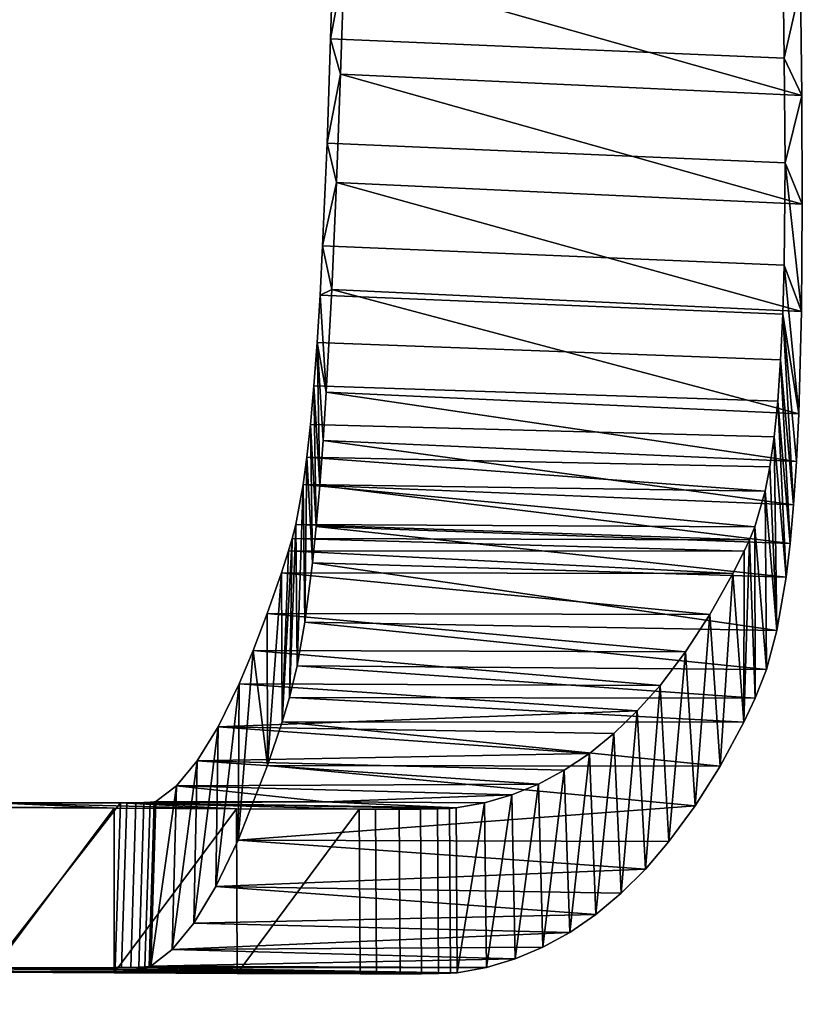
# Model space of a CAD drawing. Header units: millimetres. Extents: x -290 to 290, y -257 to 271.
# Tile 69 of 90: x 224 to 290, y -162 to -79. Entities that reach past the tile are written whole.
import ezdxf

# ---------------------------------------------------------------- set-up
doc = ezdxf.new("R2010")
doc.units = ezdxf.units.MM
doc.layers.add('nozky', color=250, linetype='Continuous')
doc.layers.add('podrucky', color=251, linetype='Continuous')

msp = doc.modelspace()

# ---------------------------------------------------------------- meshes
at = {"layer": 'nozky'}
mesh = msp.add_polyface(dxfattribs=at)
corners = [(237, 225.427), (239.164, 225.298, 3), (237, 225.082, 3), (239.164, 225.644), (241.223, 225.93, 3), (234.836, 225.298, 3), (234.836, 225.644), (232.777, 225.93, 3), (230.882, 226.953, 3), (232.777, 226.276), (241.223, 226.276), (243.118, 226.953, 3), (243.118, 227.298), (230.882, 227.298), (241.223, 226.276), (239.164, 225.644), (234.836, 225.644), (237, 225.427), (243.118, 227.298), (232.777, 226.276), (196.793, -226.481), (195.772, -228.451), (195.772, -228.451, 3), (196.793, -226.481, 3), (199.981, -223.293), (198.222, -224.722), (198.222, -224.722, 3), (199.981, -223.293, 3), (203.998, -221.684), (201.951, -222.272), (201.951, -222.272, 3), (203.998, -221.684, 3), (208.002, -221.684), (206, -221.5), (206, -221.5, 3), (208.002, -221.684, 3), (212.019, -223.293), (210.049, -222.272), (210.049, -222.272, 3), (212.019, -223.293, 3), (215.207, -226.481), (213.778, -224.722), (213.778, -224.722, 3), (215.207, -226.481, 3), (216.228, -228.451), (216.228, -228.451, 3), (215.207, -226.481), (216.228, -228.451), (216.816, -230.498), (210.049, -222.272), (213.778, -224.722), (201.951, -222.272), (212.019, -223.293), (208.002, -221.684), (203.998, -221.684), (206, -221.5), (198.222, -224.722), (199.981, -223.293), (195.772, -228.451), (195.184, -230.498), (196.793, -226.481)]
mesh.append_faces([[corners[k] for k in face] for face in [(0, 1, 2, 2), (3, 4, 1, 1), (0, 2, 5, 5), (6, 5, 7, 7), (8, 9, 7, 7), (4, 10, 11, 11), (1, 0, 3, 3), (12, 11, 10, 10), (3, 10, 4, 4), (7, 9, 6, 6), (8, 13, 9, 9), (5, 6, 0, 0), (14, 15, 16, 16), (15, 17, 16, 16), (18, 14, 19, 19), (19, 14, 16, 16), (20, 21, 22, 23), (24, 25, 26, 27), (28, 29, 30, 31), (29, 24, 27, 30), (25, 20, 23, 26), (32, 33, 34, 35), (36, 37, 38, 39), (37, 32, 35, 38), (40, 41, 42, 43), (44, 40, 43, 45), (41, 36, 39, 42), (33, 28, 31, 34), (46, 47, 48, 48), (49, 50, 46, 46), (49, 46, 51, 51), (49, 52, 50, 50), (51, 53, 49, 49), (54, 55, 53, 53), (51, 56, 57, 57), (56, 51, 58, 58), (58, 51, 59, 59), (60, 56, 58, 58), (54, 53, 51, 51)]])
at = {"layer": 'podrucky'}
mesh = msp.add_polyface(dxfattribs=at)
corners = [(288.903, -82.084, 640.767), (250.349, -80.464, 637.494), (250.492, -76.039, 637.411), (288.837, -77.631, 640.649), (288.309, -47.961, 639.723), (251.401, -47.567, 636.747), (251.882, -32.369, 636.314), (266.39, -63.386, 638.411), (250.917, -62.766, 637.125), (287.956, -31.65, 639.126), (252.359, -17.173, 635.828), (250.634, -71.615, 637.321), (288.767, -73.179, 640.524), (288.618, -64.276, 640.258), (287.557, -15.343, 638.467), (290.388, -85.257, 655.672), (251.49, -74.26, 652.403), (251.181, -83.468, 652.385), (289.248, -20.336, 654.747), (253.902, -0.576, 651.622), (252.706, -37.416, 652.173), (289.989, -57.433, 655.429), (290.273, -75.983, 655.644), (289.647, -38.883, 655.129), (250.492, -76.039, 637.411), (250.349, -80.464, 637.494), (251.49, -74.26, 652.403), (251.181, -83.468, 652.385), (250.634, -71.615, 637.321), (252.706, -37.416, 652.173), (250.917, -62.766, 637.125), (251.882, -32.369, 636.314), (251.401, -47.567, 636.747), (252.359, -17.173, 635.828), (290.388, -85.257, 655.672), (288.903, -82.084, 640.767), (290.273, -75.983, 655.644), (289.647, -38.883, 655.129), (289.989, -57.433, 655.429), (288.309, -47.961, 639.723), (288.618, -64.276, 640.258), (289.248, -20.336, 654.747), (287.956, -31.65, 639.126), (288.767, -73.179, 640.524), (287.557, -15.343, 638.467), (288.837, -77.631, 640.649), (288.973, -90.977, 640.47)]
mesh.append_faces([[corners[k] for k in face] for face in [(0, 1, 2, 3), (4, 5, 6, 6), (7, 8, 5, 5), (9, 6, 10, 10), (3, 2, 11, 12), (8, 7, 11, 11), (12, 11, 7, 13), (9, 10, 14, 14), (13, 7, 4, 4), (7, 5, 4, 4), (4, 6, 9, 9), (15, 16, 17, 17), (18, 19, 20, 20), (21, 20, 16, 16), (16, 15, 22, 22), (20, 23, 18, 18), (21, 16, 22, 22), (23, 20, 21, 21), (24, 25, 26, 26), (26, 25, 27, 27), (26, 28, 24, 24), (29, 30, 26, 26), (28, 26, 30, 30), (29, 31, 32, 32), (33, 31, 29, 29), (30, 29, 32, 32), (34, 35, 36, 36), (37, 38, 39, 39), (40, 38, 36, 36), (41, 37, 42, 42), (39, 38, 40, 40), (39, 42, 37, 37), (43, 40, 36, 36), (44, 41, 42, 42), (36, 35, 45, 45), (43, 36, 45, 45), (34, 46, 35, 35)]])
mesh = msp.add_polyface(dxfattribs=at)
corners = [(288.031, -114.266, 629.079), (287.673, -116.807, 625.426), (248.323, -116.003, 624.086), (248.631, -113.212, 627.51), (288.34, -111.234, 632.321), (248.925, -109.943, 630.463), (249.199, -106.255, 632.874), (288.589, -107.733, 635.056), (288.772, -103.848, 637.204), (249.448, -102.247, 634.711), (249.67, -98.035, 636.017), (288.892, -99.696, 638.78), (250.044, -89.307, 637.339), (288.973, -90.977, 640.47), (250.349, -80.464, 637.494), (288.903, -82.084, 640.767), (289.946, -116.353, 648.103), (249.979, -110.479, 647.596), (249.712, -114.579, 645.516), (289.698, -120.043, 645.31), (290.139, -112.327, 650.391), (290.369, -103.62, 653.514), (250.844, -92.658, 651.899), (250.45, -101.739, 650.446), (290.434, -94.505, 655.104), (251.181, -83.468, 652.385), (290.388, -85.257, 655.672), (249.121, -121.883, 639.964), (248.925, -109.943, 630.463), (248.631, -113.212, 627.51), (249.979, -110.479, 647.596), (249.448, -102.247, 634.711), (249.199, -106.255, 632.874), (249.425, -118.405, 642.966), (249.712, -114.579, 645.516), (250.45, -101.739, 650.446), (251.181, -83.468, 652.385), (250.349, -80.464, 637.494), (250.044, -89.307, 637.339), (249.67, -98.035, 636.017), (250.844, -92.658, 651.899), (289.946, -116.353, 648.103), (289.698, -120.043, 645.31), (288.772, -103.848, 637.204), (288.34, -111.234, 632.321), (289.051, -126.19, 638.408), (288.031, -114.266, 629.079), (288.589, -107.733, 635.056), (289.397, -123.331, 642.047), (290.139, -112.327, 650.391), (290.434, -94.505, 655.104), (290.369, -103.62, 653.514), (288.973, -90.977, 640.47), (290.388, -85.257, 655.672), (288.892, -99.696, 638.78)]
mesh.append_faces([[corners[k] for k in face] for face in [(0, 1, 2, 3), (4, 0, 3, 5), (4, 5, 6, 7), (8, 7, 6, 9), (8, 9, 10, 11), (11, 10, 12, 13), (13, 12, 14, 15), (16, 17, 18, 18), (18, 19, 16, 16), (16, 20, 17, 17), (21, 22, 23, 23), (24, 25, 22, 22), (25, 24, 26, 26), (20, 21, 23, 23), (21, 24, 22, 22), (17, 20, 23, 23), (27, 28, 29, 29), (30, 31, 32, 32), (33, 32, 28, 28), (34, 32, 33, 33), (34, 30, 32, 32), (30, 35, 31, 31), (36, 37, 38, 38), (31, 35, 39, 39), (40, 39, 35, 35), (38, 39, 40, 40), (40, 36, 38, 38), (41, 42, 43, 43), (44, 45, 46, 46), (47, 48, 44, 44), (43, 49, 41, 41), (42, 47, 43, 43), (50, 51, 52, 52), (50, 52, 53, 53), (54, 49, 43, 43), (52, 51, 54, 54), (51, 49, 54, 54)]])
mesh = msp.add_polyface(dxfattribs=at)
corners = [(282.566, -129.376, 578.258), (246.168, -125.814, 594.903), (284.538, -125.871, 595.739), (246.774, -123.951, 603.575), (285.489, -123.993, 604.455), (248.01, -118.313, 620.322), (287.278, -118.886, 621.495), (286.413, -121.921, 613.126), (285.955, -123.009, 608.804), (247.385, -121.705, 612.151), (247.078, -122.921, 607.889), (248.323, -116.003, 624.086), (287.673, -116.807, 625.426), (244.963, -129.291, 577.511), (249.121, -121.883, 639.964), (248.805, -124.978, 636.569), (289.051, -126.19, 638.408), (248.155, -130.015, 628.883), (288.258, -130.731, 630.335), (249.425, -118.405, 642.966), (289.397, -123.331, 642.047), (289.698, -120.043, 645.31), (249.712, -114.579, 645.516), (246.862, -136.416, 611.631), (247.385, -121.705, 612.151), (247.078, -122.921, 607.889), (248.01, -118.313, 620.322), (247.504, -133.719, 620.45), (248.155, -130.015, 628.883), (248.631, -113.212, 627.51), (248.323, -116.003, 624.086), (248.805, -124.978, 636.569), (249.425, -118.405, 642.966), (248.925, -109.943, 630.463), (249.121, -121.883, 639.964), (289.397, -123.331, 642.047), (289.051, -126.19, 638.408), (288.34, -111.234, 632.321), (288.031, -114.266, 629.079), (288.258, -130.731, 630.335), (287.377, -134.033, 621.666), (287.278, -118.886, 621.495), (285.467, -138.501, 603.648), (284.538, -125.871, 595.739), (285.489, -123.993, 604.455), (288.589, -107.733, 635.056), (289.698, -120.043, 645.31), (287.673, -116.807, 625.426), (285.955, -123.009, 608.804), (286.413, -121.921, 613.126), (286.44, -136.478, 612.711)]
mesh.append_faces([[corners[k] for k in face] for face in [(0, 1, 2, 2), (2, 3, 4, 4), (5, 6, 7, 7), (7, 8, 9, 9), (4, 10, 8, 8), (6, 11, 12, 12), (0, 13, 1, 1), (1, 3, 2, 2), (9, 8, 10, 10), (3, 10, 4, 4), (7, 9, 5, 5), (5, 11, 6, 6), (14, 15, 16, 16), (15, 17, 18, 18), (19, 14, 20, 20), (18, 16, 15, 15), (19, 20, 21, 21), (20, 14, 16, 16), (19, 21, 22, 22), (23, 24, 25, 25), (26, 24, 27, 27), (28, 26, 27, 27), (29, 30, 31, 31), (28, 31, 30, 30), (28, 30, 26, 26), (32, 33, 34, 34), (31, 34, 29, 29), (35, 36, 37, 37), (38, 36, 39, 39), (40, 41, 39, 39), (42, 43, 44, 44), (35, 45, 46, 46), (39, 47, 38, 38), (48, 42, 44, 44), (41, 40, 49, 49), (47, 39, 41, 41), (48, 49, 50, 50)]])
mesh = msp.add_polyface(dxfattribs=at)
corners = [(249.895, -145.277, 436.875), (235.505, -145.26, 434.943), (237.24, -143.92, 461.946), (265.742, -144.696, 451.709), (240.777, -138.915, 515.776), (272.342, -141.164, 497.491), (238.998, -141.804, 488.898), (232.479, -145.364, 431.316), (252.765, -145.9, 412.2), (242.357, -145.863, 409.652), (233.018, -145.362, 431.492), (261.017, -145.805, 421.162), (233.798, -145.353, 431.915), (234.484, -145.337, 432.52), (235.016, -145.315, 433.267), (235.359, -145.289, 434.098), (211.048, -159.621, 414.436), (242.399, -159.86, 410.117), (252.85, -159.896, 412.676), (232.577, -159.355, 431.859), (261.101, -159.799, 421.637), (233.356, -159.346, 432.283), (232.038, -159.357, 431.683), (234.041, -159.33, 432.887), (263.599, -159.344, 437.577), (234.572, -159.309, 433.634), (234.915, -159.282, 434.464), (235.06, -159.254, 435.309), (277.104, -150.994, 533.061), (242.486, -148.55, 548.215), (240.596, -152.483, 520.123), (259.516, -159.869, 417.455), (258.059, -159.889, 415.628), (260.539, -159.838, 419.507), (266.027, -158.621, 453.517), (252.85, -159.896, 412.676), (242.399, -159.86, 410.117), (252.765, -145.9, 412.2), (242.357, -145.863, 409.652), (240.777, -138.915, 515.776), (238.998, -141.804, 488.898), (238.728, -155.579, 491.924), (236.882, -157.837, 463.644), (242.576, -135.255, 542.56), (240.596, -152.483, 520.123), (243.766, -132.437, 560.064), (242.486, -148.55, 548.215), (244.974, -142.189, 584.556), (244.963, -129.291, 577.511), (246.168, -125.814, 594.903), (246.229, -138.483, 602.637), (246.774, -123.951, 603.575), (247.078, -122.921, 607.889), (246.862, -136.416, 611.631), (247.504, -133.719, 620.45), (247.385, -121.705, 612.151)]
mesh.append_faces([[corners[k] for k in face] for face in [(0, 1, 2, 2), (3, 0, 2, 2), (4, 5, 6, 6), (7, 8, 9, 9), (7, 10, 11, 11), (12, 11, 10, 10), (0, 13, 14, 14), (0, 14, 15, 15), (15, 1, 0, 0), (11, 12, 0, 0), (16, 17, 18, 18), (19, 20, 21, 21), (20, 19, 22, 22), (23, 21, 24, 24), (23, 24, 25, 25), (26, 25, 24, 24), (27, 26, 24, 24), (28, 29, 30, 30), (31, 16, 32, 32), (16, 31, 33, 33), (24, 34, 27, 27), (35, 36, 37, 37), (38, 37, 36, 36), (39, 40, 41, 41), (42, 41, 40, 40), (43, 39, 44, 44), (41, 44, 39, 39), (45, 43, 46, 46), (44, 46, 43, 43), (47, 45, 46, 46), (48, 45, 47, 47), (49, 47, 50, 50), (48, 47, 49, 49), (51, 49, 50, 50), (52, 51, 50, 50), (53, 52, 50, 50), (54, 55, 53, 53)]])
mesh = msp.add_polyface(dxfattribs=at)
corners = [(240.777, -138.915, 515.776), (276.411, -137.561, 527.941), (274.41, -139.488, 512.726), (243.766, -132.437, 560.064), (280.501, -132.548, 560.718), (278.344, -135.385, 543.132), (282.566, -129.376, 578.258), (244.963, -129.291, 577.511), (244.974, -142.189, 584.556), (242.486, -148.55, 548.215), (281.323, -145.633, 567.211), (238.728, -155.579, 491.924), (270.672, -156.373, 485.378), (272.888, -154.848, 501.291), (240.596, -152.483, 520.123), (275.032, -153.055, 517.187), (277.104, -150.994, 533.061), (285.467, -138.501, 603.648), (246.229, -138.483, 602.637), (283.446, -142.245, 585.462), (247.504, -133.719, 620.45), (286.44, -136.478, 612.711), (287.377, -134.033, 621.666), (246.862, -136.416, 611.631), (288.258, -130.731, 630.335), (248.155, -130.015, 628.883), (286.44, -136.478, 612.711), (286.413, -121.921, 613.126), (287.377, -134.033, 621.666), (284.538, -125.871, 595.739), (285.467, -138.501, 603.648), (283.446, -142.245, 585.462), (282.566, -129.376, 578.258), (285.955, -123.009, 608.804), (281.323, -145.633, 567.211), (275.032, -153.055, 517.187), (272.888, -154.848, 501.291), (274.41, -139.488, 512.726), (279.102, -148.664, 548.909), (277.104, -150.994, 533.061), (278.344, -135.385, 543.132), (276.411, -137.561, 527.941), (272.342, -141.164, 497.491), (270.672, -156.373, 485.378), (270.208, -142.591, 482.241), (268.385, -157.631, 469.452), (266.027, -158.621, 453.517), (268.008, -143.768, 466.979), (263.599, -159.344, 437.577), (265.742, -144.696, 451.709), (261.101, -159.799, 421.637), (263.412, -145.375, 436.435), (280.501, -132.548, 560.718), (261.017, -145.805, 421.162)]
mesh.append_faces([[corners[k] for k in face] for face in [(0, 1, 2, 2), (3, 4, 5, 5), (6, 4, 7, 7), (3, 7, 4, 4), (8, 9, 10, 10), (11, 12, 13, 13), (14, 15, 16, 16), (14, 13, 15, 15), (17, 18, 19, 19), (20, 21, 22, 22), (23, 17, 21, 21), (10, 19, 8, 8), (22, 24, 25, 25), (26, 27, 28, 28), (29, 30, 31, 31), (31, 32, 29, 29), (30, 33, 26, 26), (34, 32, 31, 31), (35, 36, 37, 37), (38, 39, 40, 40), (41, 39, 35, 35), (42, 36, 43, 43), (44, 43, 45, 45), (45, 46, 47, 47), (48, 49, 46, 46), (50, 51, 48, 48), (34, 38, 52, 52), (35, 37, 41, 41), (38, 40, 52, 52), (40, 39, 41, 41), (36, 42, 37, 37), (45, 47, 44, 44), (50, 53, 51, 51), (48, 51, 49, 49), (46, 49, 47, 47), (43, 44, 42, 42), (52, 32, 34, 34)]])
mesh = msp.add_polyface(dxfattribs=at)
corners = [(261.017, -145.805, 421.162), (261.101, -159.799, 421.637), (260.539, -159.838, 419.507), (260.455, -145.844, 419.031), (259.516, -159.869, 417.455), (259.431, -145.874, 416.979), (258.059, -159.889, 415.628), (257.974, -145.893, 415.152), (256.257, -159.898, 414.155), (256.172, -145.903, 413.679), (254.241, -159.9, 413.116), (254.156, -145.903, 412.64), (252.85, -159.896, 412.676), (252.765, -145.9, 412.2), (268.008, -143.768, 466.979), (265.742, -144.696, 451.709), (237.24, -143.92, 461.946), (238.998, -141.804, 488.898), (270.208, -142.591, 482.241), (274.41, -139.488, 512.726), (272.342, -141.164, 497.491), (240.777, -138.915, 515.776), (278.344, -135.385, 543.132), (276.411, -137.561, 527.941), (242.576, -135.255, 542.56), (249.895, -145.277, 436.875), (263.412, -145.375, 436.435), (243.766, -132.437, 560.064), (256.172, -145.903, 413.679), (254.156, -145.903, 412.64), (252.765, -145.9, 412.2), (257.974, -145.893, 415.152), (259.431, -145.874, 416.979), (260.455, -145.844, 419.031), (232.479, -145.364, 431.316), (261.017, -145.805, 421.162), (236.882, -157.837, 463.644), (235.06, -159.254, 435.309), (266.027, -158.621, 453.517), (238.728, -155.579, 491.924), (270.672, -156.373, 485.378), (283.446, -142.245, 585.462), (246.229, -138.483, 602.637), (244.974, -142.189, 584.556), (285.467, -138.501, 603.648), (246.862, -136.416, 611.631), (286.44, -136.478, 612.711), (247.504, -133.719, 620.45), (287.377, -134.033, 621.666), (248.155, -130.015, 628.883), (240.596, -152.483, 520.123), (272.888, -154.848, 501.291), (256.257, -159.898, 414.155), (252.85, -159.896, 412.676), (254.241, -159.9, 413.116), (258.059, -159.889, 415.628), (261.101, -159.799, 421.637), (221.543, -159.373, 429.057), (260.539, -159.838, 419.507), (233.356, -159.346, 432.283), (263.599, -159.344, 437.577), (268.385, -157.631, 469.452), (279.102, -148.664, 548.909), (281.323, -145.633, 567.211), (242.486, -148.55, 548.215), (277.104, -150.994, 533.061)]
mesh.append_faces([[corners[k] for k in face] for face in [(0, 1, 2, 3), (3, 2, 4, 5), (5, 4, 6, 7), (7, 6, 8, 9), (9, 8, 10, 11), (11, 10, 12, 13), (14, 15, 16, 16), (14, 17, 18, 18), (19, 20, 21, 21), (20, 18, 17, 17), (22, 23, 24, 24), (25, 15, 26, 26), (16, 17, 14, 14), (23, 21, 24, 24), (24, 27, 22, 22), (28, 29, 30, 30), (28, 30, 31, 31), (31, 30, 32, 32), (32, 30, 33, 33), (30, 34, 33, 33), (34, 35, 33, 33), (26, 35, 25, 25), (36, 37, 38, 38), (39, 36, 40, 40), (41, 42, 43, 43), (44, 45, 42, 42), (46, 47, 45, 45), (47, 48, 49, 49), (50, 39, 51, 51), (52, 53, 54, 54), (52, 55, 53, 53), (56, 57, 58, 58), (59, 56, 60, 60), (61, 36, 38, 38), (62, 63, 64, 64), (65, 62, 64, 64), (40, 36, 61, 61)]])
mesh = msp.add_polyface(dxfattribs=at)
corners = [(233.018, -145.362, 431.492), (232.479, -145.364, 431.316), (232.038, -159.357, 431.683), (232.577, -159.355, 431.859), (233.798, -145.353, 431.915), (233.356, -159.346, 432.283), (234.484, -145.337, 432.52), (234.041, -159.33, 432.887), (235.016, -145.315, 433.267), (234.572, -159.309, 433.634), (235.359, -145.289, 434.098), (234.915, -159.282, 434.464), (235.505, -145.26, 434.943), (235.06, -159.254, 435.309), (221.54, -145.767, 404.555), (211.132, -145.709, 402.006), (211.133, -145.625, 414.002), (221.807, -145.38, 428.655), (211.134, -145.389, 425.996), (231.948, -145.818, 407.103), (242.357, -145.863, 409.652), (232.479, -145.364, 431.316), (234.484, -145.337, 432.52), (249.895, -145.277, 436.875), (233.798, -145.353, 431.915), (221.498, -159.766, 405), (211.048, -159.621, 414.436), (211.047, -159.708, 402.44), (231.948, -159.816, 407.559), (242.399, -159.86, 410.117), (221.543, -159.373, 429.057), (261.101, -159.799, 421.637), (232.038, -159.357, 431.683), (260.539, -159.838, 419.507), (211.049, -159.382, 426.43), (252.85, -159.896, 412.676), (258.059, -159.889, 415.628), (242.357, -145.863, 409.652), (242.399, -159.86, 410.117), (231.948, -159.816, 407.559), (231.948, -145.818, 407.103), (221.54, -145.767, 404.555), (221.498, -159.766, 405), (211.047, -159.708, 402.44), (211.132, -145.709, 402.006), (237.24, -143.92, 461.946), (238.998, -141.804, 488.898), (236.882, -157.837, 463.644), (211.133, -145.625, 414.002), (211.132, -145.709, 402.006), (211.048, -159.621, 414.436), (211.047, -159.708, 402.44), (211.049, -159.382, 426.43), (211.134, -145.389, 425.996), (221.543, -159.373, 429.057), (221.807, -145.38, 428.655), (211.049, -159.382, 426.43), (211.134, -145.389, 425.996)]
mesh.append_faces([[corners[k] for k in face] for face in [(0, 1, 2, 3), (4, 0, 3, 5), (6, 4, 5, 7), (8, 6, 7, 9), (10, 8, 9, 11), (12, 10, 11, 13), (14, 15, 16, 16), (17, 16, 18, 18), (14, 16, 19, 19), (17, 19, 16, 16), (17, 20, 19, 19), (21, 20, 17, 17), (22, 23, 24, 24), (25, 26, 27, 27), (26, 25, 28, 28), (29, 26, 28, 28), (30, 31, 32, 32), (33, 30, 34, 34), (26, 33, 34, 34), (35, 36, 26, 26), (37, 38, 39, 39), (37, 39, 40, 40), (41, 42, 43, 43), (42, 41, 40, 40), (43, 44, 41, 41), (39, 42, 40, 40), (45, 12, 13, 13), (46, 45, 47, 47), (13, 47, 45, 45), (48, 49, 50, 50), (51, 50, 49, 49), (48, 52, 53, 53), (50, 52, 48, 48), (54, 55, 56, 56), (57, 56, 55, 55), (54, 2, 1, 1), (55, 54, 1, 1)]])

doc.saveas('drawing.dxf')
